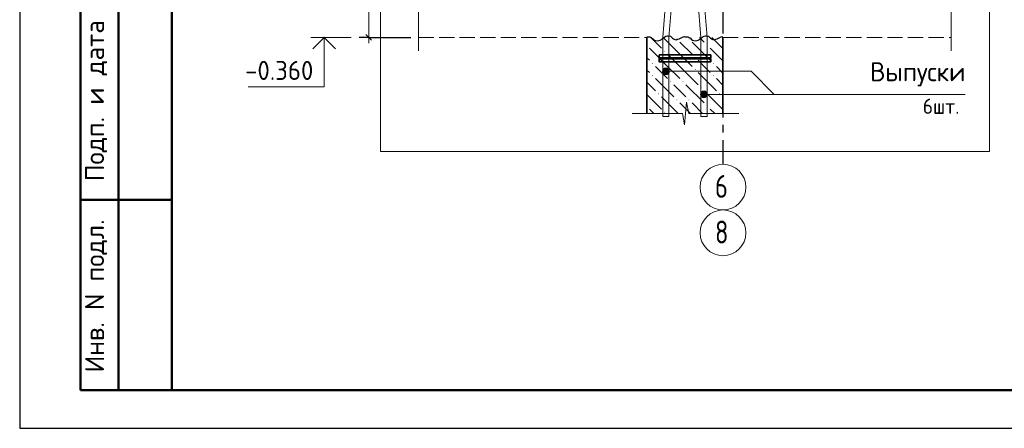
# Model space of a CAD drawing. Header units: millimetres. Extents: x 0 to 42000, y 0 to 29700.
# Tile 1 of 15: x 0 to 12937, y 0 to 5364. Entities that reach past the tile are written whole.
import ezdxf

# ---------------------------------------------------------------- set-up
doc = ezdxf.new("R2010")
doc.units = ezdxf.units.MM
doc.linetypes.add('______2', pattern=[270, 200, -70])
doc.linetypes.add('______5', pattern=[1100, 800, -100, 100, -100])
for name, color, linetype, lineweight in [('S1 Продольная арматура', 52, 'Continuous', 25), ('Standard', 7, 'Continuous', 25), ('ЖБ Перекрытие верхний уровень', 7, 'Continuous', 18), ('Затяжка', 52, 'Continuous', 25), ('Оси', 7, '______5', 13), ('Позиционная метка диаметр_ шаг', 7, 'Continuous', 13), ('Позиционная метка линия выноска', 7, 'Continuous', 13), ('Примечания', 7, 'Continuous', 13), ('Хомут', 52, 'Continuous', 25)]:
    doc.layers.add(name, color=color, linetype=linetype, lineweight=lineweight)
doc.layers.add('ЖБ Пилон', color=7, linetype='______2', lineweight=13, true_color=0xa0a0a0)
doc.styles.add('ISOCPEUR', font='txt')

msp = doc.modelspace()

# ---------------------------------------------------------------- hatches: boundary and pattern name
at = {"layer": 'ЖБ Пилон', "linetype": 'Continuous', "lineweight": 18, "transparency": 33554687}
for points in [[(8628, 5111), (8634, 5117), (8641, 5111), (8634, 5104)], [(8788, 5111), (8794, 5117), (8801, 5111), (8794, 5104)], [(8468, 4951), (8474, 4957), (8481, 4951), (8474, 4944)], [(9028, 5031), (9034, 5037), (9041, 5031), (9034, 5024)], [(8308, 4791), (8314, 4797), (8321, 4791), (8314, 4784)], [(8868, 4871), (8874, 4877), (8881, 4871), (8874, 4864)], [(9108, 4791), (9114, 4797), (9121, 4791), (9114, 4784)], [(8868, 4711), (8874, 4717), (8881, 4711), (8874, 4704)], [(8308, 4631), (8314, 4637), (8321, 4631), (8314, 4624)], [(8548, 4551), (8554, 4557), (8561, 4551), (8554, 4544)], [(8708, 4551), (8714, 4557), (8721, 4551), (8714, 4544)], [(9108, 4631), (9114, 4637), (9121, 4631), (9114, 4624)], [(8948, 4471), (8954, 4477), (8961, 4471), (8954, 4464)], [(8388, 4391), (8394, 4397), (8401, 4391), (8394, 4384)], [(8628, 4311), (8634, 4317), (8641, 4311), (8634, 4304)], [(8788, 4311), (8794, 4317), (8801, 4311), (8794, 4304)], [(9188, 4391), (9194, 4397), (9201, 4391), (9194, 4384)], [(8468, 4151), (8474, 4157), (8481, 4151), (8474, 4144)], [(9028, 4231), (9034, 4237), (9041, 4231), (9034, 4224)]]:
    msp.add_hatch(color=7, dxfattribs=at).paths.add_polyline_path(points, flags=16)
at = {"layer": 'Позиционная метка линия выноска', "linetype": 'Continuous', "lineweight": 13, "transparency": 33554687}
for points in [[(8453, 4666), (8453, 4711), (8446, 4688)], [(8453, 4711), (8469, 4650), (8469, 4727)], [(8453, 4711), (8453, 4666), (8469, 4650)], [(8469, 4727), (8491, 4643), (8491, 4733)], [(8469, 4727), (8469, 4650), (8491, 4643)], [(8491, 4733), (8491, 4643), (8514, 4650)], [(8491, 4733), (8514, 4650), (8514, 4727)], [(8514, 4727), (8514, 4650), (8530, 4666)], [(8514, 4727), (8530, 4666), (8530, 4711)], [(8530, 4711), (8530, 4666), (8536, 4688)], [(8953, 4361), (8953, 4406), (8946, 4383)], [(8953, 4406), (8969, 4344), (8969, 4422)], [(8953, 4406), (8953, 4361), (8969, 4344)], [(8969, 4422), (8991, 4338), (8991, 4428)], [(8969, 4422), (8969, 4344), (8991, 4338)], [(8991, 4428), (8991, 4338), (9014, 4344)], [(8991, 4428), (9014, 4344), (9014, 4422)], [(9014, 4422), (9014, 4344), (9030, 4361)], [(9014, 4422), (9030, 4361), (9030, 4406)], [(9030, 4406), (9030, 4361), (9036, 4383)]]:
    msp.add_hatch(color=7, dxfattribs=at).paths.add_polyline_path(points)

# ---------------------------------------------------------------- linework, layer by layer
at = {"layer": 'S1 Продольная арматура', "color": 7, "linetype": 'Continuous', "lineweight": 18, "transparency": 33554687}
for points in [[(8451, 4092), (8451, 5135), (8531, 6136), (8531, 12782), (8611, 12782), (8611, 6133), (8531, 5132), (8531, 4092), (8451, 4092)], [(8451, 4092), (8451, 5135), (8531, 6136), (8531, 12782), (8611, 12782), (8611, 6133), (8531, 5132), (8531, 4092), (8451, 4092)], [(8451, 4092), (8451, 5135), (8531, 6136), (8531, 12782), (8611, 12782), (8611, 6133), (8531, 5132), (8531, 4092), (8451, 4092)], [(8451, 4092), (8451, 5135), (8531, 6136), (8531, 12782), (8611, 12782), (8611, 6133), (8531, 5132), (8531, 4092), (8451, 4092)], [(8451, 4092), (8451, 5135), (8531, 6136), (8531, 12782), (8611, 12782), (8611, 6133), (8531, 5132), (8531, 4092), (8451, 4092)], [(8451, 4092), (8451, 5135), (8531, 6136), (8531, 12782), (8611, 12782), (8611, 6133), (8531, 5132), (8531, 4092), (8451, 4092)], [(8951, 4092), (8951, 5132), (8871, 6133), (8871, 12782), (8951, 12782), (8951, 6136), (9031, 5135), (9031, 4092), (8951, 4092)], [(8951, 4092), (8951, 5132), (8871, 6133), (8871, 12782), (8951, 12782), (8951, 6136), (9031, 5135), (9031, 4092), (8951, 4092)], [(8951, 4092), (8951, 5132), (8871, 6133), (8871, 12782), (8951, 12782), (8951, 6136), (9031, 5135), (9031, 4092), (8951, 4092)], [(8951, 4092), (8951, 5132), (8871, 6133), (8871, 12782), (8951, 12782), (8951, 6136), (9031, 5135), (9031, 4092), (8951, 4092)], [(8951, 4092), (8951, 5132), (8871, 6133), (8871, 12782), (8951, 12782), (8951, 6136), (9031, 5135), (9031, 4092), (8951, 4092)], [(8951, 4092), (8951, 5132), (8871, 6133), (8871, 12782), (8951, 12782), (8951, 6136), (9031, 5135), (9031, 4092), (8951, 4092)]]:
    msp.add_lwpolyline(points, dxfattribs=at)
at = {"layer": 'Standard', "color": 7, "linetype": 'Continuous', "lineweight": 25, "transparency": 33554687}
for p, q in [((2000, 29200), (2000, 1058)), ((4549, 5169), (4624, 5094))]:
    msp.add_line(p, q, dxfattribs=at)
at = {"layer": 'Standard', "color": 7, "linetype": 'Continuous', "lineweight": 50, "transparency": 33554687}
for p, q in [((800, 500), (800, 9000)), ((800, 500), (800, 9000)), ((1300, 500), (1300, 9000)), ((800, 3000), (2000, 3000)), ((2000, 500), (800, 500))]:
    msp.add_line(p, q, dxfattribs=at)
at = {"layer": 'Standard', "color": 7, "linetype": 'Continuous', "lineweight": 13, "transparency": 33554687}
for p, q in [((4586, 6132), (4586, 5132)), ((4356, 5132), (3826, 5132)), ((4586, 5132), (4586, 5057))]:
    msp.add_line(p, q, dxfattribs=at)
at = {"layer": 'Standard', "color": 7, "linetype": 'Continuous', "lineweight": -3, "transparency": 33554687}
for q in [(4461, 5132), (4711, 5132), (5141, 5132)]:
    msp.add_line((4586, 5132), q, dxfattribs=at)
at = {"layer": 'Standard', "color": 7, "linetype": 'Continuous', "lineweight": 25, "transparency": 33554687}
msp.add_lwpolyline([(0, 0), (42000, 0), (42000, 29700), (0, 29700), (0, 0)], close=True, dxfattribs=at)
at = {"layer": 'Standard', "color": 7, "linetype": 'Continuous', "lineweight": 50, "transparency": 33554687}
msp.add_lwpolyline([(2000, 29200), (41500, 29200), (41500, 500), (2000, 500), (2000, 29200)], close=True, dxfattribs=at)
at = {"layer": 'Standard', "color": 7, "linetype": 'Continuous', "lineweight": 35, "transparency": 33554687}
for points in [[(23000, 29200), (2000, 29200), (2000, 500), (23000, 500), (23000, 29200)], [(4148, 4983), (4000, 5132), (3852, 4983)]]:
    msp.add_lwpolyline(points, dxfattribs=at)
at = {"layer": 'Standard', "color": 254, "linetype": 'Continuous', "lineweight": 18, "true_color": 0xc4c4ff, "transparency": 33554687}
msp.add_lwpolyline([(4741, 3632), (12741, 3632), (12741, 26156), (4741, 26156), (4741, 3632)], dxfattribs=at)
at = {"layer": 'Standard', "color": 7, "linetype": 'Continuous', "lineweight": 13, "transparency": 33554687}
msp.add_lwpolyline([(4000, 5132), (4000, 4482), (3000, 4482)], dxfattribs=at)
at = {"layer": 'ЖБ Перекрытие верхний уровень', "color": 7, "linetype": '______2', "lineweight": 18, "transparency": 33554687}
for p, q in [((5241, 5132), (8241, 5132)), ((9241, 5132), (12241, 5132))]:
    msp.add_line(p, q, dxfattribs=at)
at = {"layer": 'ЖБ Пилон', "color": 7, "linetype": 'Continuous', "lineweight": 35, "transparency": 33554687}
for p, q in [((8241, 5132), (8241, 4132)), ((9241, 4132), (9241, 5132))]:
    msp.add_line(p, q, dxfattribs=at)
at = {"layer": 'ЖБ Пилон', "color": 9, "linetype": 'Continuous', "lineweight": 18, "true_color": 0xc7c7c7, "transparency": 33554687}
for p, q in [((8293, 5132), (8434, 4991)), ((8674, 4911), (8453, 5132)), ((8674, 5071), (8834, 4911)), ((8834, 5071), (9074, 4831)), ((8933, 5132), (8994, 5071)), ((9093, 5132), (9234, 4991)), ((8514, 4751), (8274, 4991)), ((9241, 4823), (9074, 4991)), ((8241, 4864), (8274, 4831)), ((8514, 4911), (8674, 4751)), ((8674, 4911), (8834, 4751)), ((8994, 4751), (8914, 4831)), ((8274, 4671), (8241, 4703)), ((8354, 4751), (8514, 4591)), ((8514, 4751), (8674, 4591)), ((8674, 4751), (8914, 4511)), ((8914, 4671), (9154, 4431)), ((9074, 4671), (8994, 4751)), ((9154, 4751), (9241, 4663)), ((8241, 4544), (8354, 4431)), ((8354, 4591), (8594, 4351)), ((9154, 4591), (9241, 4503)), ((8674, 4431), (8594, 4511)), ((8754, 4351), (8674, 4431)), ((8754, 4511), (8994, 4271)), ((8994, 4431), (9234, 4191)), ((8241, 4384), (8434, 4191)), ((8653, 4132), (8434, 4351)), ((8674, 4271), (8813, 4132)), ((8834, 4271), (8973, 4132)), ((9241, 4343), (9234, 4351)), ((8333, 4132), (8274, 4191)), ((9133, 4132), (9074, 4191))]:
    msp.add_line(p, q, dxfattribs=at)
at = {"layer": 'Затяжка', "color": 7, "linetype": 'Continuous', "lineweight": 35, "transparency": 33554687}
msp.add_lwpolyline([(8401, 4902), (9081, 4902), (9081, 4862), (8401, 4862), (8401, 4902)], dxfattribs=at)
msp.add_lwpolyline([(8401, 4902), (9081, 4902), (9081, 4862), (8401, 4862), (8401, 4902)], dxfattribs=at)
at = {"layer": 'Оси', "color": 8, "linetype": '______5', "lineweight": -3, "transparency": 33554687}
msp.add_line((9241, 7082), (9241, 3466), dxfattribs=at)
at = {"layer": 'Оси', "color": 7, "linetype": 'Continuous', "lineweight": 13, "transparency": 33554687}
for centre in [(9241, 3166), (9241, 2566)]:
    msp.add_circle(centre, 300, dxfattribs=at)
at = {"layer": 'Позиционная метка линия выноска', "color": 7, "linetype": 'Continuous', "lineweight": 13, "transparency": 33554687}
for p, q in [((8446, 4688), (8446, 4688)), ((8491, 4733), (8491, 4733)), ((8536, 4688), (8536, 4688)), ((8491, 4643), (8491, 4643)), ((8991, 4428), (8991, 4428)), ((8946, 4383), (8946, 4383)), ((8991, 4338), (8991, 4338)), ((9036, 4383), (9036, 4383))]:
    msp.add_line(p, q, dxfattribs=at)
for points in [[(8491, 4688), (9610, 4688), (9915, 4383)], [(8991, 4383), (9657, 4383), (12424, 4383)]]:
    msp.add_lwpolyline(points, dxfattribs=at)
for centre in [(8491, 4688), (8991, 4383)]:
    msp.add_circle(centre, 45, dxfattribs=at)
at = {"layer": 'Примечания', "color": 7, "linetype": 'Continuous', "lineweight": 13, "transparency": 33554687}
for p, q in [((5241, 5591), (5241, 4957)), ((12241, 5591), (12241, 4957)), ((5241, 4957), (5241, 4957)), ((12241, 4957), (12241, 4957)), ((8735, 3982), (8763, 4282)), ((8763, 4282), (8791, 4132)), ((8049, 4132), (8707, 4132)), ((8707, 4132), (8735, 3982)), ((8791, 4132), (9449, 4132)), ((9449, 4132), (9449, 4132))]:
    msp.add_line(p, q, dxfattribs=at)
at = {"layer": 'Примечания', "color": 7, "linetype": 'Continuous', "lineweight": 25, "transparency": 33554687}
msp.add_line((9241, 5141), (9241, 5141), dxfattribs=at)
for points in [[(8241, 5141), (8260, 5141), (8280, 5138), (8298, 5131), (8312, 5120), (8325, 5107), (8339, 5096), (8358, 5090), (8377, 5086), (8397, 5090), (8415, 5097), (8432, 5105), (8447, 5116), (8461, 5128), (8475, 5139), (8492, 5148), (8511, 5153), (8531, 5152), (8551, 5147), (8565, 5136), (8578, 5124), (8592, 5112), (8609, 5104), (8629, 5102), (8649, 5107), (8666, 5114), (8683, 5123), (8701, 5131), (8718, 5139), (8737, 5143), (8741, 5143)], [(8741, 5141), (8760, 5141), (8780, 5138), (8798, 5131), (8812, 5120), (8825, 5107), (8839, 5096), (8858, 5090), (8877, 5086), (8897, 5090), (8915, 5097), (8932, 5105), (8947, 5116), (8961, 5128), (8975, 5139), (8992, 5148), (9011, 5153), (9031, 5152), (9051, 5147), (9065, 5136), (9078, 5124), (9092, 5112), (9109, 5104), (9129, 5102), (9149, 5107), (9166, 5114), (9183, 5123), (9201, 5131), (9218, 5139), (9237, 5143), (9241, 5143)]]:
    msp.add_lwpolyline(points, dxfattribs=at)
at = {"layer": 'Хомут', "color": 7, "linetype": 'Continuous', "lineweight": 35, "transparency": 33554687}
msp.add_lwpolyline([(8401, 4852), (9081, 4852), (9081, 4812), (8401, 4812), (8401, 4852)], dxfattribs=at)
msp.add_lwpolyline([(8401, 4852), (9081, 4852), (9081, 4812), (8401, 4812), (8401, 4852)], dxfattribs=at)

# ---------------------------------------------------------------- texts
at = {"layer": 'Standard', "color": 7, "linetype": 'Continuous', "lineweight": 50, "transparency": 33554687, "char_height": 250, "attachment_point": 7, "rotation": 90, "style": 'ISOCPEUR'}
for s, insert, width in [('\\A1;{\\fISOCPEUR|i0|b0;\\H250.000000;\\W1.000000;\\C7;Подп. и дата}\\P', (1149, 3242), 2197.06), ('\\A1;{\\fISOCPEUR|i0|b0;\\H250.000000;\\W1.000000;\\C7;Инв. N подл.}\\P', (1149, 734), 2021.79)]:
    msp.add_mtext(s, dxfattribs=dict(at, insert=insert, width=width))
at = {"layer": 'Standard', "color": 7, "linetype": 'Continuous', "lineweight": 25, "transparency": 33554687, "insert": (2962, 4573), "char_height": 250, "width": 1067.86, "attachment_point": 7, "style": 'ISOCPEUR'}
msp.add_mtext('\\W0.95;-0.360', dxfattribs=at)
at = {"layer": 'Оси', "color": 7, "linetype": 'Continuous', "lineweight": 25, "transparency": 33554687, "char_height": 300, "width": 326.41, "attachment_point": 7, "style": 'ISOCPEUR'}
for s, insert in [('\\W0.78;6', (9136, 3026)), ('\\W0.78;8', (9136, 2426))]:
    msp.add_mtext(s, dxfattribs=dict(at, insert=insert))
at = {"layer": 'Позиционная метка диаметр_ шаг', "color": 7, "linetype": 'Continuous', "lineweight": 25, "transparency": 33554687, "attachment_point": 7, "style": 'ISOCPEUR'}
for s, insert, char_height, width in [('\\W0.96;Выпуски', (11174, 4488), 250, 1369.43), ('\\W0.93;6шт.', (11866, 4128), 200, 653.03)]:
    msp.add_mtext(s, dxfattribs=dict(at, insert=insert, char_height=char_height, width=width))

doc.saveas('drawing.dxf')
